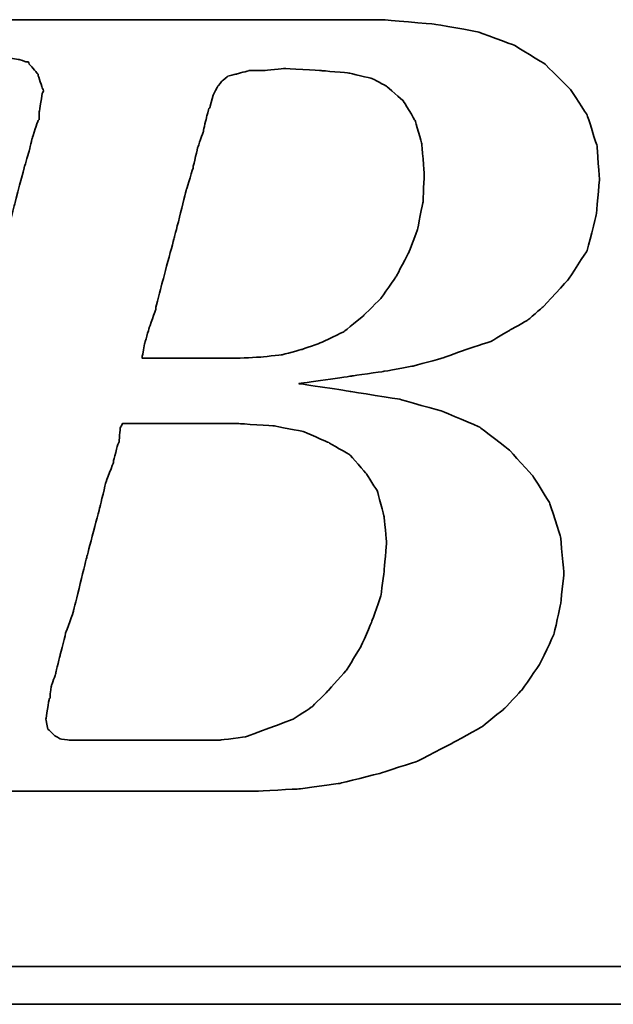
# Model space of a CAD drawing. Header units: millimetres. Extents: x -629 to -378, y -498 to -353.
# Tile 30 of 47: x -446.41 to -444.14, y -424.73 to -420.97. Entities that reach past the tile are written whole.
import ezdxf

# ---------------------------------------------------------------- set-up
doc = ezdxf.new("R2010")
doc.units = ezdxf.units.MM
doc.header["$LTSCALE"] = 0.1
doc.layers.add('CHA', color=7, linetype='CONTINUOUS')
doc.layers.add('layer 1', color=7, linetype='CONTINUOUS')

# ---------------------------------------------------------------- blocks, each defined once
blk = doc.blocks.new('TBI MOTION logo(完整正式版)')
at = {"layer": 'layer 1', "color": 22, "lineweight": 35}
for points, knots in [([(-64.65375, -6.86375), (-64.65375, -6.86375), (-64.84375, -7.29625), (-64.84375, -7.29625), (-64.84375, -7.29625), (-64.84375, -7.29625), (-64.86875, -7.34375), (-64.86875, -7.34375), (-64.86875, -7.34375), (-64.86875, -7.34375), (-64.86875, -7.36875), (-64.86875, -7.36875), (-64.86875, -7.36875), (-64.86875, -7.36875), (-65.15375, -7.65375), (-65.15375, -7.65375), (-65.15375, -7.65375), (-65.15375, -7.65375), (-65.17875, -7.65375), (-65.17875, -7.65375), (-65.17875, -7.65375), (-65.17875, -7.65375), (-65.20375, -7.67875), (-65.20375, -7.67875), (-65.20375, -7.67875), (-65.20375, -7.67875), (-65.58875, -7.87125), (-65.58875, -7.87125), (-65.58875, -7.87125), (-65.58875, -7.87125), (-65.63375, -7.87125), (-65.63375, -7.87125), (-65.63375, -7.87125), (-65.63375, -7.87125), (-65.65875, -7.89375), (-65.65875, -7.89375), (-65.65875, -7.89375), (-65.65875, -7.89375), (-66.09375, -7.94375), (-66.09375, -7.94375), (-66.09375, -7.94375), (-66.09375, -7.94375), (-66.11375, -7.94375), (-66.11375, -7.94375), (-66.11375, -7.94375), (-66.11375, -7.94375), (-66.16375, -7.94375), (-66.16375, -7.94375), (-66.16375, -7.94375), (-66.16375, -7.94375), (-66.30875, -7.94375), (-66.30875, -7.94375), (-66.30875, -7.94375), (-66.30875, -7.94375), (-66.69375, -7.94375), (-66.69375, -7.94375), (-66.69375, -7.94375), (-66.69375, -7.94375), (-67.07375, -7.94375), (-67.07375, -7.94375), (-67.07375, -7.94375), (-67.07375, -7.94375), (-67.12375, -7.94375), (-67.12375, -7.94375), (-67.12375, -7.94375), (-67.12375, -7.94375), (-67.12375, -7.96625), (-67.12375, -7.96625), (-67.12375, -7.96625), (-67.12375, -7.96625), (-67.14875, -7.99125), (-67.14875, -7.99125), (-67.14875, -7.99125), (-67.14875, -7.99125), (-67.24375, -8.34875), (-67.24375, -8.34875), (-67.24375, -8.34875), (-67.24375, -8.34875), (-67.31375, -8.68625), (-67.31375, -8.68625), (-67.31375, -8.68625), (-67.31375, -8.68625), (-67.26875, -8.68625), (-67.26875, -8.68625), (-67.26875, -8.68625), (-67.26875, -8.68625), (-67.07375, -8.68625), (-67.07375, -8.68625), (-67.07375, -8.68625), (-67.07375, -8.68625), (-66.54875, -8.68625), (-66.54875, -8.68625), (-66.54875, -8.68625), (-66.54875, -8.68625), (-65.82625, -8.68625), (-65.82625, -8.68625), (-65.82625, -8.68625), (-65.82625, -8.68625), (-65.01375, -8.68625), (-65.01375, -8.68625), (-65.01375, -8.68625), (-65.01375, -8.68625), (-64.05375, -8.68625), (-64.05375, -8.68625), (-64.05375, -8.68625), (-64.05375, -8.68625), (-62.08375, -8.68625), (-62.08375, -8.68625), (-62.08375, -8.68625), (-62.08375, -8.68625), (-60.06875, -8.68625), (-60.06875, -8.68625), (-60.06875, -8.68625), (-60.06875, -8.68625), (-59.10875, -8.68625), (-59.10875, -8.68625), (-59.10875, -8.68625), (-59.10875, -8.68625), (-58.29375, -8.68625), (-58.29375, -8.68625), (-58.29375, -8.68625), (-58.29375, -8.68625), (-57.57375, -8.68625), (-57.57375, -8.68625), (-57.57375, -8.68625), (-57.57375, -8.68625), (-57.04875, -8.68625), (-57.04875, -8.68625), (-57.04875, -8.68625), (-57.04875, -8.68625), (-56.85375, -8.68625), (-56.85375, -8.68625), (-56.85375, -8.68625), (-56.85375, -8.68625), (-56.70875, -8.68625), (-56.70875, -8.68625), (-56.70875, -8.68625), (-56.70875, -8.68625), (-56.61375, -8.68625), (-56.61375, -8.68625), (-56.61375, -8.68625), (-56.61375, -8.68625), (-56.56875, -8.68625), (-56.56875, -8.68625), (-56.56875, -8.68625), (-56.56875, -8.68625), (-55.65375, -8.63875), (-55.65375, -8.63875), (-55.65375, -8.63875), (-55.65375, -8.63875), (-54.76875, -8.51875), (-54.76875, -8.51875), (-54.76875, -8.51875), (-54.76875, -8.51875), (-53.90375, -8.30375), (-53.90375, -8.30375), (-53.90375, -8.30375), (-53.90375, -8.30375), (-53.08875, -8.03875), (-53.08875, -8.03875), (-53.08875, -8.03875), (-53.08875, -8.03875), (-52.34375, -7.65375), (-52.34375, -7.65375), (-52.34375, -7.65375), (-52.34375, -7.65375), (-51.69875, -7.29625), (-51.69875, -7.29625), (-51.69875, -7.29625), (-51.69875, -7.29625), (-51.21875, -6.91125), (-51.21875, -6.91125), (-51.21875, -6.91125), (-51.21875, -6.91125), (-50.83375, -6.50375), (-50.83375, -6.50375), (-50.83375, -6.50375), (-50.83375, -6.50375), (-50.44875, -5.94875), (-50.44875, -5.94875), (-50.44875, -5.94875), (-50.44875, -5.94875), (-50.13875, -5.30375), (-50.13875, -5.30375), (-50.13875, -5.30375), (-50.13875, -5.30375), (-49.99375, -4.65375), (-49.99375, -4.65375), (-49.99375, -4.65375), (-49.99375, -4.65375), (-49.92375, -3.98375), (-49.92375, -3.98375), (-49.92375, -3.98375), (-49.92375, -3.98375), (-49.99375, -3.19374), (-49.99375, -3.19374), (-49.99375, -3.19374), (-49.99375, -3.19374), (-50.23374, -2.44874), (-50.23374, -2.44874), (-50.23374, -2.44874), (-50.23374, -2.44874), (-50.59375, -1.87374), (-50.59375, -1.87374), (-50.59375, -1.87374), (-50.59375, -1.87374), (-51.09875, -1.31874), (-51.09875, -1.31874), (-51.09875, -1.31874), (-51.09875, -1.31874), (-51.74375, -0.81875), (-51.74375, -0.81875), (-51.74375, -0.81875), (-51.74375, -0.81875), (-52.53875, -0.48125), (-52.53875, -0.48125), (-52.53875, -0.48125), (-52.53875, -0.48125), (-53.47375, -0.21875), (-53.47375, -0.21875), (-53.47375, -0.21875), (-53.47375, -0.21875), (-54.52875, -0.04874), (-54.52875, -0.04874), (-54.52875, -0.04874), (-54.52875, -0.04874), (-55.65375, 0.12125), (-55.65375, 0.12125), (-55.65375, 0.12125), (-55.65375, 0.12125), (-54.50375, 0.28624), (-54.50375, 0.28624), (-54.50375, 0.28624), (-54.50375, 0.28624), (-53.83375, 0.38124), (-53.83375, 0.38124), (-53.83375, 0.38124), (-53.83375, 0.38124), (-53.18375, 0.50125), (-53.18375, 0.50125), (-53.18375, 0.50125), (-53.18375, 0.50125), (-52.55875, 0.66874), (-52.55875, 0.66874), (-52.55875, 0.66874), (-52.55875, 0.66874), (-52.03375, 0.86124), (-52.03375, 0.86124), (-52.03375, 0.86124), (-52.03375, 0.86124), (-51.50374, 1.03124), (-51.50374, 1.03124), (-51.50374, 1.03124), (-51.50374, 1.03124), (-51.09875, 1.27125), (-51.09875, 1.27125), (-51.09875, 1.27125), (-51.09875, 1.27125), (-50.71375, 1.48624), (-50.71375, 1.48624), (-50.71375, 1.48624), (-50.71375, 1.48624), (-50.37625, 1.77625), (-50.37625, 1.77625), (-50.37625, 1.77625), (-50.37625, 1.77625), (-49.82375, 2.37625), (-49.82375, 2.37625), (-49.82375, 2.37625), (-49.82375, 2.37625), (-49.41875, 2.99625), (-49.41875, 2.99625), (-49.41875, 2.99625), (-49.41875, 2.99625), (-49.22375, 3.76625), (-49.22375, 3.76625), (-49.22375, 3.76625), (-49.22375, 3.76625), (-49.15375, 4.50874), (-49.15375, 4.50874), (-49.15375, 4.50874), (-49.15375, 4.50874), (-49.20375, 5.25125), (-49.20375, 5.25125), (-49.20375, 5.25125), (-49.20375, 5.25125), (-49.41875, 5.92625), (-49.41875, 5.92625), (-49.41875, 5.92625), (-49.41875, 5.92625), (-49.77875, 6.47625), (-49.77875, 6.47625), (-49.77875, 6.47625), (-49.77875, 6.47625), (-50.33125, 7.02624), (-50.33125, 7.02624), (-50.33125, 7.02624), (-50.33125, 7.02624), (-51.00125, 7.43625), (-51.00125, 7.43625), (-51.00125, 7.43625), (-51.00125, 7.43625), (-51.79375, 7.72625), (-51.79375, 7.72625), (-51.79375, 7.72625), (-51.79375, 7.72625), (-52.72875, 7.89124), (-52.72875, 7.89124), (-52.72875, 7.89124), (-52.72875, 7.89124), (-53.83375, 7.98625), (-53.83375, 7.98625), (-53.83375, 7.98625), (-53.83375, 7.98625), (-53.92875, 7.98625), (-53.92875, 7.98625), (-53.92875, 7.98625), (-53.92875, 7.98625), (-54.26375, 7.98625), (-54.26375, 7.98625), (-54.26375, 7.98625), (-54.26375, 7.98625), (-54.74375, 7.98625), (-54.74375, 7.98625), (-54.74375, 7.98625), (-54.74375, 7.98625), (-55.36875, 7.98625), (-55.36875, 7.98625), (-55.36875, 7.98625), (-55.36875, 7.98625), (-56.13375, 7.98625), (-56.13375, 7.98625), (-56.13375, 7.98625), (-56.13375, 7.98625), (-56.94875, 7.98625), (-56.94875, 7.98625), (-56.94875, 7.98625), (-56.94875, 7.98625), (-58.77625, 7.98625), (-58.77625, 7.98625), (-58.77625, 7.98625), (-58.77625, 7.98625), (-60.59875, 7.98625), (-60.59875, 7.98625), (-60.59875, 7.98625), (-60.59875, 7.98625), (-61.41375, 7.98625), (-61.41375, 7.98625), (-61.41375, 7.98625), (-61.41375, 7.98625), (-62.17875, 7.98625), (-62.17875, 7.98625), (-62.17875, 7.98625), (-62.17875, 7.98625), (-62.80375, 7.98625), (-62.80375, 7.98625), (-62.80375, 7.98625), (-62.80375, 7.98625), (-63.30625, 7.98625), (-63.30625, 7.98625), (-63.30625, 7.98625), (-63.30625, 7.98625), (-63.57375, 7.98625), (-63.57375, 7.98625), (-63.57375, 7.98625), (-63.57375, 7.98625), (-63.57375, 7.96375), (-63.57375, 7.96375), (-63.57375, 7.96375), (-63.57375, 7.96375), (-63.59875, 7.94125), (-63.59875, 7.94125), (-63.59875, 7.94125), (-63.59875, 7.94125), (-63.69375, 7.55625), (-63.69375, 7.55625), (-63.69375, 7.55625), (-63.69375, 7.55625), (-63.76375, 7.24624), (-63.76375, 7.24624), (-63.76375, 7.24624), (-63.76375, 7.24624), (-63.23875, 7.24624), (-63.23875, 7.24624), (-63.23875, 7.24624), (-63.23875, 7.24624), (-62.75875, 7.24624), (-62.75875, 7.24624), (-62.75875, 7.24624), (-62.75875, 7.24624), (-62.61125, 7.24624), (-62.61125, 7.24624), (-62.61125, 7.24624), (-62.61125, 7.24624), (-62.56625, 7.24624), (-62.56625, 7.24624), (-62.56625, 7.24624), (-62.56625, 7.24624), (-62.22875, 7.24624), (-62.22875, 7.24624), (-62.22875, 7.24624), (-62.22875, 7.24624), (-62.20375, 7.24624), (-62.20375, 7.24624), (-62.20375, 7.24624), (-62.20375, 7.24624), (-62.17875, 7.21875), (-62.17875, 7.21875), (-62.17875, 7.21875), (-62.17875, 7.21875), (-61.96375, 7.17125), (-61.96375, 7.17125), (-61.96375, 7.17125), (-61.96375, 7.17125), (-61.72375, 7.12624), (-61.72375, 7.12624), (-61.72375, 7.12624), (-61.72375, 7.12624), (-61.70375, 7.12624), (-61.70375, 7.12624), (-61.70375, 7.12624), (-61.70375, 7.12624), (-61.55875, 7.07624), (-61.55875, 7.07624), (-61.55875, 7.07624), (-61.55875, 7.07624), (-61.50875, 7.07624), (-61.50875, 7.07624), (-61.50875, 7.07624), (-61.50875, 7.07624), (-61.48375, 7.02624), (-61.48375, 7.02624), (-61.48375, 7.02624), (-61.48375, 7.02624), (-61.31875, 6.83375), (-61.31875, 6.83375), (-61.31875, 6.83375), (-61.31875, 6.83375), (-61.29375, 6.81125), (-61.29375, 6.81125), (-61.29375, 6.81125), (-61.29375, 6.81125), (-61.29375, 6.78625), (-61.29375, 6.78625), (-61.29375, 6.78625), (-61.29375, 6.78625), (-61.19875, 6.50124), (-61.19875, 6.50124), (-61.19875, 6.50124), (-61.19875, 6.50124), (-61.17375, 6.45124), (-61.17375, 6.45124), (-61.17375, 6.45124), (-61.17375, 6.45124), (-61.19875, 6.40625), (-61.19875, 6.40625), (-61.19875, 6.40625), (-61.19875, 6.40625), (-61.26875, 5.99624), (-61.26875, 5.99624), (-61.26875, 5.99624), (-61.26875, 5.99624), (-61.26875, 5.85125), (-61.26875, 5.85125), (-61.26875, 5.85125), (-61.26875, 5.85125), (-61.26875, 5.82625), (-61.26875, 5.82625), (-61.26875, 5.82625), (-61.26875, 5.82625), (-61.29375, 5.80625), (-61.29375, 5.80625), (-61.29375, 5.80625), (-61.29375, 5.80625), (-61.34125, 5.66125), (-61.34125, 5.66125), (-61.34125, 5.66125), (-61.34125, 5.66125), (-61.41375, 5.44625), (-61.41375, 5.44625), (-61.41375, 5.44625), (-61.41375, 5.44625), (-61.48375, 5.15625), (-61.48375, 5.15625), (-61.48375, 5.15625), (-61.48375, 5.15625), (-61.58375, 4.82124), (-61.58375, 4.82124), (-61.58375, 4.82124), (-61.58375, 4.82124), (-61.79875, 4.00375), (-61.79875, 4.00375), (-61.79875, 4.00375), (-61.79875, 4.00375), (-62.05875, 2.99625), (-62.05875, 2.99625), (-62.05875, 2.99625), (-62.05875, 2.99625), (-62.34875, 1.91625), (-62.34875, 1.91625), (-62.34875, 1.91625), (-62.34875, 1.91625), (-62.97375, -0.41124), (-62.97375, -0.41124), (-62.97375, -0.41124), (-62.97375, -0.41124), (-63.59875, -2.75875), (-63.59875, -2.75875), (-63.59875, -2.75875), (-63.59875, -2.75875), (-63.88375, -3.86374), (-63.88375, -3.86374), (-63.88375, -3.86374), (-63.88375, -3.86374), (-64.14875, -4.82374), (-64.14875, -4.82374), (-64.14875, -4.82374), (-64.14875, -4.82374), (-64.36375, -5.64125), (-64.36375, -5.64125), (-64.36375, -5.64125), (-64.36375, -5.64125), (-64.43625, -5.97625), (-64.43625, -5.97625), (-64.43625, -5.97625), (-64.43625, -5.97625), (-64.50875, -6.28625), (-64.50875, -6.28625), (-64.50875, -6.28625), (-64.50875, -6.28625), (-64.50875, -6.30875), (-64.50875, -6.30875), (-64.50875, -6.30875), (-64.50875, -6.30875), (-64.57875, -6.50375), (-64.57875, -6.50375), (-64.57875, -6.50375), (-64.57875, -6.50375), (-64.62875, -6.69625), (-64.62875, -6.69625), (-64.62875, -6.69625), (-64.62875, -6.69625), (-64.62875, -6.76875), (-64.62875, -6.76875), (-64.62875, -6.76875), (-64.62875, -6.76875), (-64.62875, -6.81375), (-64.62875, -6.81375), (-64.62875, -6.81375), (-64.62875, -6.81375), (-64.62875, -6.83875), (-64.62875, -6.83875), (-64.62875, -6.83875), (-64.62875, -6.83875), (-64.65375, -6.86375), (-64.65375, -6.86375)], [0, 0, 0, 0, 0.00719424, 0.00719424, 0.00719424, 0.00719425, 0.01438849, 0.01438849, 0.01438849, 0.0143885, 0.02158273, 0.02158273, 0.02158273, 0.02158274, 0.02877698, 0.02877698, 0.02877698, 0.02877699, 0.03597122, 0.03597122, 0.03597122, 0.03597123, 0.04316547, 0.04316547, 0.04316547, 0.04316548, 0.05035971, 0.05035971, 0.05035971, 0.05035972, 0.05755396, 0.05755396, 0.05755396, 0.05755397, 0.0647482, 0.0647482, 0.0647482, 0.06474821, 0.07194245, 0.07194245, 0.07194245, 0.07194246, 0.07913669, 0.07913669, 0.07913669, 0.0791367, 0.08633094, 0.08633094, 0.08633094, 0.08633095, 0.09352518, 0.09352518, 0.09352518, 0.09352519, 0.10071942, 0.10071942, 0.10071942, 0.10071943, 0.10791367, 0.10791367, 0.10791367, 0.10791368, 0.11510791, 0.11510791, 0.11510791, 0.11510792, 0.12230216, 0.12230216, 0.12230216, 0.12230217, 0.1294964, 0.1294964, 0.1294964, 0.12949641, 0.13669065, 0.13669065, 0.13669065, 0.13669066, 0.14388489, 0.14388489, 0.14388489, 0.1438849, 0.15107914, 0.15107914, 0.15107914, 0.15107915, 0.15827338, 0.15827338, 0.15827338, 0.15827339, 0.16546763, 0.16546763, 0.16546763, 0.16546764, 0.17266187, 0.17266187, 0.17266187, 0.17266188, 0.17985612, 0.17985612, 0.17985612, 0.17985613, 0.18705036, 0.18705036, 0.18705036, 0.18705037, 0.1942446, 0.1942446, 0.1942446, 0.19424461, 0.20143885, 0.20143885, 0.20143885, 0.20143886, 0.20863309, 0.20863309, 0.20863309, 0.2086331, 0.21582734, 0.21582734, 0.21582734, 0.21582735, 0.22302158, 0.22302158, 0.22302158, 0.22302159, 0.23021583, 0.23021583, 0.23021583, 0.23021584, 0.23741007, 0.23741007, 0.23741007, 0.23741008, 0.24460432, 0.24460432, 0.24460432, 0.24460433, 0.25179856, 0.25179856, 0.25179856, 0.25179857, 0.25899281, 0.25899281, 0.25899281, 0.25899282, 0.26618705, 0.26618705, 0.26618705, 0.26618706, 0.27338129, 0.27338129, 0.27338129, 0.2733813, 0.28057554, 0.28057554, 0.28057554, 0.28057555, 0.28776978, 0.28776978, 0.28776978, 0.28776979, 0.29496403, 0.29496403, 0.29496403, 0.29496404, 0.30215827, 0.30215827, 0.30215827, 0.30215828, 0.30935252, 0.30935252, 0.30935252, 0.30935253, 0.31654676, 0.31654676, 0.31654676, 0.31654677, 0.32374101, 0.32374101, 0.32374101, 0.32374102, 0.33093525, 0.33093525, 0.33093525, 0.33093526, 0.3381295, 0.3381295, 0.3381295, 0.33812951, 0.34532374, 0.34532374, 0.34532374, 0.34532375, 0.35251799, 0.35251799, 0.35251799, 0.352518, 0.35971223, 0.35971223, 0.35971223, 0.35971224, 0.36690647, 0.36690647, 0.36690647, 0.36690648, 0.37410072, 0.37410072, 0.37410072, 0.37410073, 0.38129496, 0.38129496, 0.38129496, 0.38129497, 0.38848921, 0.38848921, 0.38848921, 0.38848922, 0.39568345, 0.39568345, 0.39568345, 0.39568346, 0.4028777, 0.4028777, 0.4028777, 0.40287771, 0.41007194, 0.41007194, 0.41007194, 0.41007195, 0.41726619, 0.41726619, 0.41726619, 0.4172662, 0.42446043, 0.42446043, 0.42446043, 0.42446044, 0.43165468, 0.43165468, 0.43165468, 0.43165469, 0.43884892, 0.43884892, 0.43884892, 0.43884893, 0.44604317, 0.44604317, 0.44604317, 0.44604318, 0.45323741, 0.45323741, 0.45323741, 0.45323742, 0.46043165, 0.46043165, 0.46043165, 0.46043166, 0.4676259, 0.4676259, 0.4676259, 0.46762591, 0.47482014, 0.47482014, 0.47482014, 0.47482015, 0.48201439, 0.48201439, 0.48201439, 0.4820144, 0.48920863, 0.48920863, 0.48920863, 0.48920864, 0.49640288, 0.49640288, 0.49640288, 0.49640289, 0.50359712, 0.50359712, 0.50359712, 0.50359713, 0.51079137, 0.51079137, 0.51079137, 0.51079138, 0.51798561, 0.51798561, 0.51798561, 0.51798562, 0.52517986, 0.52517986, 0.52517986, 0.52517987, 0.5323741, 0.5323741, 0.5323741, 0.53237411, 0.53956835, 0.53956835, 0.53956835, 0.53956836, 0.54676259, 0.54676259, 0.54676259, 0.5467626, 0.55395683, 0.55395683, 0.55395683, 0.55395684, 0.56115108, 0.56115108, 0.56115108, 0.56115109, 0.56834532, 0.56834532, 0.56834532, 0.56834533, 0.57553957, 0.57553957, 0.57553957, 0.57553958, 0.58273381, 0.58273381, 0.58273381, 0.58273382, 0.58992806, 0.58992806, 0.58992806, 0.58992807, 0.5971223, 0.5971223, 0.5971223, 0.59712231, 0.60431655, 0.60431655, 0.60431655, 0.60431656, 0.61151079, 0.61151079, 0.61151079, 0.6115108, 0.61870504, 0.61870504, 0.61870504, 0.61870505, 0.62589928, 0.62589928, 0.62589928, 0.62589929, 0.63309353, 0.63309353, 0.63309353, 0.63309354, 0.64028777, 0.64028777, 0.64028777, 0.64028778, 0.64748201, 0.64748201, 0.64748201, 0.64748202, 0.65467626, 0.65467626, 0.65467626, 0.65467627, 0.6618705, 0.6618705, 0.6618705, 0.66187051, 0.66906475, 0.66906475, 0.66906475, 0.66906476, 0.67625899, 0.67625899, 0.67625899, 0.676259, 0.68345324, 0.68345324, 0.68345324, 0.68345325, 0.69064748, 0.69064748, 0.69064748, 0.69064749, 0.69784173, 0.69784173, 0.69784173, 0.69784174, 0.70503597, 0.70503597, 0.70503597, 0.70503598, 0.71223022, 0.71223022, 0.71223022, 0.71223023, 0.71942446, 0.71942446, 0.71942446, 0.71942447, 0.72661871, 0.72661871, 0.72661871, 0.72661872, 0.73381295, 0.73381295, 0.73381295, 0.73381296, 0.74100719, 0.74100719, 0.74100719, 0.7410072, 0.74820144, 0.74820144, 0.74820144, 0.74820145, 0.75539568, 0.75539568, 0.75539568, 0.75539569, 0.76258993, 0.76258993, 0.76258993, 0.76258994, 0.76978417, 0.76978417, 0.76978417, 0.76978418, 0.77697842, 0.77697842, 0.77697842, 0.77697843, 0.78417266, 0.78417266, 0.78417266, 0.78417267, 0.79136691, 0.79136691, 0.79136691, 0.79136692, 0.79856115, 0.79856115, 0.79856115, 0.79856116, 0.8057554, 0.8057554, 0.8057554, 0.80575541, 0.81294964, 0.81294964, 0.81294964, 0.81294965, 0.82014388, 0.82014388, 0.82014388, 0.82014389, 0.82733813, 0.82733813, 0.82733813, 0.82733814, 0.83453237, 0.83453237, 0.83453237, 0.83453238, 0.84172662, 0.84172662, 0.84172662, 0.84172663, 0.84892086, 0.84892086, 0.84892086, 0.84892087, 0.85611511, 0.85611511, 0.85611511, 0.85611512, 0.86330935, 0.86330935, 0.86330935, 0.86330936, 0.8705036, 0.8705036, 0.8705036, 0.87050361, 0.87769784, 0.87769784, 0.87769784, 0.87769785, 0.88489209, 0.88489209, 0.88489209, 0.8848921, 0.89208633, 0.89208633, 0.89208633, 0.89208634, 0.89928058, 0.89928058, 0.89928058, 0.89928059, 0.90647482, 0.90647482, 0.90647482, 0.90647483, 0.91366906, 0.91366906, 0.91366906, 0.91366907, 0.92086331, 0.92086331, 0.92086331, 0.92086332, 0.92805755, 0.92805755, 0.92805755, 0.92805756, 0.9352518, 0.9352518, 0.9352518, 0.93525181, 0.94244604, 0.94244604, 0.94244604, 0.94244605, 0.94964029, 0.94964029, 0.94964029, 0.9496403, 0.95683453, 0.95683453, 0.95683453, 0.95683454, 0.96402878, 0.96402878, 0.96402878, 0.96402879, 0.97122302, 0.97122302, 0.97122302, 0.97122303, 0.97841727, 0.97841727, 0.97841727, 0.97841728, 0.98561151, 0.98561151, 0.98561151, 0.98561152, 0.99280576, 0.99280576, 0.99280576, 0.99280577, 1, 1, 1, 1]), ([(-57.50375, 6.35625), (-57.50375, 6.35625), (-57.57375, 6.11625), (-57.57375, 6.11625), (-57.57375, 6.11625), (-57.57375, 6.11625), (-57.57375, 6.09125), (-57.57375, 6.09125), (-57.57375, 6.09125), (-57.57375, 6.09125), (-57.59875, 6.06625), (-57.59875, 6.06625), (-57.59875, 6.06625), (-57.59875, 6.06625), (-57.64875, 5.87625), (-57.64875, 5.87625), (-57.64875, 5.87625), (-57.64875, 5.87625), (-57.71875, 5.58875), (-57.71875, 5.58875), (-57.71875, 5.58875), (-57.71875, 5.58875), (-57.71875, 5.56625), (-57.71875, 5.56625), (-57.71875, 5.56625), (-57.71875, 5.56625), (-57.83875, 5.23125), (-57.83875, 5.23125), (-57.83875, 5.23125), (-57.83875, 5.23125), (-57.93625, 4.82124), (-57.93625, 4.82124), (-57.93625, 4.82124), (-57.93625, 4.82124), (-57.93625, 4.79624), (-57.93625, 4.79624), (-57.93625, 4.79624), (-57.93625, 4.79624), (-58.07875, 4.34125), (-58.07875, 4.34125), (-58.07875, 4.34125), (-58.07875, 4.34125), (-58.34375, 3.28625), (-58.34375, 3.28625), (-58.34375, 3.28625), (-58.34375, 3.28625), (-58.62875, 2.23124), (-58.62875, 2.23124), (-58.62875, 2.23124), (-58.62875, 2.23124), (-58.74875, 1.75125), (-58.74875, 1.75125), (-58.74875, 1.75125), (-58.74875, 1.75125), (-58.74875, 1.72625), (-58.74875, 1.72625), (-58.74875, 1.72625), (-58.74875, 1.72625), (-58.89375, 1.31625), (-58.89375, 1.31625), (-58.89375, 1.31625), (-58.89375, 1.31625), (-58.98875, 0.98124), (-58.98875, 0.98124), (-58.98875, 0.98124), (-58.98875, 0.98124), (-59.03875, 0.71625), (-59.03875, 0.71625), (-59.03875, 0.71625), (-59.03875, 0.71625), (-59.03875, 0.66874), (-59.03875, 0.66874), (-59.03875, 0.66874), (-59.03875, 0.66874), (-58.91875, 0.66874), (-58.91875, 0.66874), (-58.91875, 0.66874), (-58.91875, 0.66874), (-58.53375, 0.66874), (-58.53375, 0.66874), (-58.53375, 0.66874), (-58.53375, 0.66874), (-58.10375, 0.66874), (-58.10375, 0.66874), (-58.10375, 0.66874), (-58.10375, 0.66874), (-57.66875, 0.66874), (-57.66875, 0.66874), (-57.66875, 0.66874), (-57.66875, 0.66874), (-57.33375, 0.66874), (-57.33375, 0.66874), (-57.33375, 0.66874), (-57.33375, 0.66874), (-57.09375, 0.66874), (-57.09375, 0.66874), (-57.09375, 0.66874), (-57.09375, 0.66874), (-56.99875, 0.66874), (-56.99875, 0.66874), (-56.99875, 0.66874), (-56.99875, 0.66874), (-56.49375, 0.69374), (-56.49375, 0.69374), (-56.49375, 0.69374), (-56.49375, 0.69374), (-56.01375, 0.74374), (-56.01375, 0.74374), (-56.01375, 0.74374), (-56.01375, 0.74374), (-55.58375, 0.86124), (-55.58375, 0.86124), (-55.58375, 0.86124), (-55.58375, 0.86124), (-55.17375, 1.00624), (-55.17375, 1.00624), (-55.17375, 1.00624), (-55.17375, 1.00624), (-54.67375, 1.24625), (-54.67375, 1.24625), (-54.67375, 1.24625), (-54.67375, 1.24625), (-54.26375, 1.58124), (-54.26375, 1.58124), (-54.26375, 1.58124), (-54.26375, 1.58124), (-53.87875, 1.96374), (-53.87875, 1.96374), (-53.87875, 1.96374), (-53.87875, 1.96374), (-53.54375, 2.44625), (-53.54375, 2.44625), (-53.54375, 2.44625), (-53.54375, 2.44625), (-53.27875, 2.95125), (-53.27875, 2.95125), (-53.27875, 2.95125), (-53.27875, 2.95125), (-53.08875, 3.45124), (-53.08875, 3.45124), (-53.08875, 3.45124), (-53.08875, 3.45124), (-52.96875, 4.05124), (-52.96875, 4.05124), (-52.96875, 4.05124), (-52.96875, 4.05124), (-52.94375, 4.65125), (-52.94375, 4.65125), (-52.94375, 4.65125), (-52.94375, 4.65125), (-52.99375, 5.30125), (-52.99375, 5.30125), (-52.99375, 5.30125), (-52.99375, 5.30125), (-53.13875, 5.80625), (-53.13875, 5.80625), (-53.13875, 5.80625), (-53.13875, 5.80625), (-53.39875, 6.23625), (-53.39875, 6.23625), (-53.39875, 6.23625), (-53.39875, 6.23625), (-53.75875, 6.54875), (-53.75875, 6.54875), (-53.75875, 6.54875), (-53.75875, 6.54875), (-54.07375, 6.71625), (-54.07375, 6.71625), (-54.07375, 6.71625), (-54.07375, 6.71625), (-54.57375, 6.83375), (-54.57375, 6.83375), (-54.57375, 6.83375), (-54.57375, 6.83375), (-55.17375, 6.88625), (-55.17375, 6.88625), (-55.17375, 6.88625), (-55.17375, 6.88625), (-55.96875, 6.93125), (-55.96875, 6.93125), (-55.96875, 6.93125), (-55.96875, 6.93125), (-56.39875, 6.88625), (-56.39875, 6.88625), (-56.39875, 6.88625), (-56.39875, 6.88625), (-56.42125, 6.88625), (-56.42125, 6.88625), (-56.42125, 6.88625), (-56.42125, 6.88625), (-56.73375, 6.88625), (-56.73375, 6.88625), (-56.73375, 6.88625), (-56.73375, 6.88625), (-56.99875, 6.81125), (-56.99875, 6.81125), (-56.99875, 6.81125), (-56.99875, 6.81125), (-57.02375, 6.81125), (-57.02375, 6.81125), (-57.02375, 6.81125), (-57.02375, 6.81125), (-57.18875, 6.76625), (-57.18875, 6.76625), (-57.18875, 6.76625), (-57.18875, 6.76625), (-57.30875, 6.66625), (-57.30875, 6.66625), (-57.30875, 6.66625), (-57.30875, 6.66625), (-57.40875, 6.54875), (-57.40875, 6.54875), (-57.40875, 6.54875), (-57.40875, 6.54875), (-57.50375, 6.35625), (-57.50375, 6.35625)], [0, 0, 0, 0, 0.01851852, 0.01851852, 0.01851852, 0.01851853, 0.03703704, 0.03703704, 0.03703704, 0.03703705, 0.05555556, 0.05555556, 0.05555556, 0.05555557, 0.07407407, 0.07407407, 0.07407407, 0.07407408, 0.09259259, 0.09259259, 0.09259259, 0.0925926, 0.11111111, 0.11111111, 0.11111111, 0.11111112, 0.12962963, 0.12962963, 0.12962963, 0.12962964, 0.14814815, 0.14814815, 0.14814815, 0.14814816, 0.16666667, 0.16666667, 0.16666667, 0.16666668, 0.18518519, 0.18518519, 0.18518519, 0.1851852, 0.2037037, 0.2037037, 0.2037037, 0.20370371, 0.22222222, 0.22222222, 0.22222222, 0.22222223, 0.24074074, 0.24074074, 0.24074074, 0.24074075, 0.25925926, 0.25925926, 0.25925926, 0.25925927, 0.27777778, 0.27777778, 0.27777778, 0.27777779, 0.2962963, 0.2962963, 0.2962963, 0.29629631, 0.31481481, 0.31481481, 0.31481481, 0.31481482, 0.33333333, 0.33333333, 0.33333333, 0.33333334, 0.35185185, 0.35185185, 0.35185185, 0.35185186, 0.37037037, 0.37037037, 0.37037037, 0.37037038, 0.38888889, 0.38888889, 0.38888889, 0.3888889, 0.40740741, 0.40740741, 0.40740741, 0.40740742, 0.42592593, 0.42592593, 0.42592593, 0.42592594, 0.44444444, 0.44444444, 0.44444444, 0.44444445, 0.46296296, 0.46296296, 0.46296296, 0.46296297, 0.48148148, 0.48148148, 0.48148148, 0.48148149, 0.5, 0.5, 0.5, 0.50000001, 0.51851852, 0.51851852, 0.51851852, 0.51851853, 0.53703704, 0.53703704, 0.53703704, 0.53703705, 0.55555556, 0.55555556, 0.55555556, 0.55555557, 0.57407407, 0.57407407, 0.57407407, 0.57407408, 0.59259259, 0.59259259, 0.59259259, 0.5925926, 0.61111111, 0.61111111, 0.61111111, 0.61111112, 0.62962963, 0.62962963, 0.62962963, 0.62962964, 0.64814815, 0.64814815, 0.64814815, 0.64814816, 0.66666667, 0.66666667, 0.66666667, 0.66666668, 0.68518519, 0.68518519, 0.68518519, 0.6851852, 0.7037037, 0.7037037, 0.7037037, 0.70370371, 0.72222222, 0.72222222, 0.72222222, 0.72222223, 0.74074074, 0.74074074, 0.74074074, 0.74074075, 0.75925926, 0.75925926, 0.75925926, 0.75925927, 0.77777778, 0.77777778, 0.77777778, 0.77777779, 0.7962963, 0.7962963, 0.7962963, 0.79629631, 0.81481481, 0.81481481, 0.81481481, 0.81481482, 0.83333333, 0.83333333, 0.83333333, 0.83333334, 0.85185185, 0.85185185, 0.85185185, 0.85185186, 0.87037037, 0.87037037, 0.87037037, 0.87037038, 0.88888889, 0.88888889, 0.88888889, 0.8888889, 0.90740741, 0.90740741, 0.90740741, 0.90740742, 0.92592593, 0.92592593, 0.92592593, 0.92592594, 0.94444444, 0.94444444, 0.94444444, 0.94444445, 0.96296296, 0.96296296, 0.96296296, 0.96296297, 0.98148148, 0.98148148, 0.98148148, 0.98148149, 1, 1, 1, 1]), ([(-61.03125, -6.57375), (-61.03125, -6.57375), (-61.03125, -6.67125), (-61.03125, -6.67125), (-61.03125, -6.67125), (-61.03125, -6.67125), (-61.05375, -6.69625), (-61.05375, -6.69625), (-61.05375, -6.69625), (-61.05375, -6.69625), (-61.12375, -7.12875), (-61.12375, -7.12875), (-61.12375, -7.12875), (-61.12375, -7.12875), (-61.07875, -7.34375), (-61.07875, -7.34375), (-61.07875, -7.34375), (-61.07875, -7.34375), (-60.93375, -7.48875), (-60.93375, -7.48875), (-60.93375, -7.48875), (-60.93375, -7.48875), (-60.81375, -7.55625), (-60.81375, -7.55625), (-60.81375, -7.55625), (-60.81375, -7.55625), (-60.62375, -7.58375), (-60.62375, -7.58375), (-60.62375, -7.58375), (-60.62375, -7.58375), (-60.30875, -7.58375), (-60.30875, -7.58375), (-60.30875, -7.58375), (-60.30875, -7.58375), (-59.97375, -7.58375), (-59.97375, -7.58375), (-59.97375, -7.58375), (-59.97375, -7.58375), (-59.87875, -7.58375), (-59.87875, -7.58375), (-59.87875, -7.58375), (-59.87875, -7.58375), (-59.63625, -7.58375), (-59.63625, -7.58375), (-59.63625, -7.58375), (-59.63625, -7.58375), (-58.96875, -7.58375), (-58.96875, -7.58375), (-58.96875, -7.58375), (-58.96875, -7.58375), (-58.29375, -7.58375), (-58.29375, -7.58375), (-58.29375, -7.58375), (-58.29375, -7.58375), (-58.05375, -7.58375), (-58.05375, -7.58375), (-58.05375, -7.58375), (-58.05375, -7.58375), (-57.98375, -7.58375), (-57.98375, -7.58375), (-57.98375, -7.58375), (-57.98375, -7.58375), (-57.35875, -7.58375), (-57.35875, -7.58375), (-57.35875, -7.58375), (-57.35875, -7.58375), (-56.78375, -7.50875), (-56.78375, -7.50875), (-56.78375, -7.50875), (-56.78375, -7.50875), (-56.27875, -7.31875), (-56.27875, -7.31875), (-56.27875, -7.31875), (-56.27875, -7.31875), (-55.77375, -7.12875), (-55.77375, -7.12875), (-55.77375, -7.12875), (-55.77375, -7.12875), (-55.36875, -6.86375), (-55.36875, -6.86375), (-55.36875, -6.86375), (-55.36875, -6.86375), (-55.00875, -6.50375), (-55.00875, -6.50375), (-55.00875, -6.50375), (-55.00875, -6.50375), (-54.62375, -6.06875), (-54.62375, -6.06875), (-54.62375, -6.06875), (-54.62375, -6.06875), (-54.31375, -5.56875), (-54.31375, -5.56875), (-54.31375, -5.56875), (-54.31375, -5.56875), (-54.07375, -5.01625), (-54.07375, -5.01625), (-54.07375, -5.01625), (-54.07375, -5.01625), (-53.87875, -4.46374), (-53.87875, -4.46374), (-53.87875, -4.46374), (-53.87875, -4.46374), (-53.80875, -3.91375), (-53.80875, -3.91375), (-53.80875, -3.91375), (-53.80875, -3.91375), (-53.75875, -3.31375), (-53.75875, -3.31375), (-53.75875, -3.31375), (-53.75875, -3.31375), (-53.80875, -2.75875), (-53.80875, -2.75875), (-53.80875, -2.75875), (-53.80875, -2.75875), (-53.95375, -2.20875), (-53.95375, -2.20875), (-53.95375, -2.20875), (-53.95375, -2.20875), (-54.19375, -1.82625), (-54.19375, -1.82625), (-54.19375, -1.82625), (-54.19375, -1.82625), (-54.55375, -1.41875), (-54.55375, -1.41875), (-54.55375, -1.41875), (-54.55375, -1.41875), (-55.00875, -1.15125), (-55.00875, -1.15125), (-55.00875, -1.15125), (-55.00875, -1.15125), (-55.56125, -0.91375), (-55.56125, -0.91375), (-55.56125, -0.91375), (-55.56125, -0.91375), (-56.18125, -0.79375), (-56.18125, -0.79375), (-56.18125, -0.79375), (-56.18125, -0.79375), (-56.94875, -0.74374), (-56.94875, -0.74374), (-56.94875, -0.74374), (-56.94875, -0.74374), (-56.99875, -0.74374), (-56.99875, -0.74374), (-56.99875, -0.74374), (-56.99875, -0.74374), (-57.09375, -0.74374), (-57.09375, -0.74374), (-57.09375, -0.74374), (-57.09375, -0.74374), (-57.38375, -0.74374), (-57.38375, -0.74374), (-57.38375, -0.74374), (-57.38375, -0.74374), (-57.76875, -0.74374), (-57.76875, -0.74374), (-57.76875, -0.74374), (-57.76875, -0.74374), (-58.24625, -0.74374), (-58.24625, -0.74374), (-58.24625, -0.74374), (-58.24625, -0.74374), (-58.72875, -0.74374), (-58.72875, -0.74374), (-58.72875, -0.74374), (-58.72875, -0.74374), (-59.20875, -0.74374), (-59.20875, -0.74374), (-59.20875, -0.74374), (-59.20875, -0.74374), (-59.46875, -0.74374), (-59.46875, -0.74374), (-59.46875, -0.74374), (-59.46875, -0.74374), (-59.51625, -0.83875), (-59.51625, -0.83875), (-59.51625, -0.83875), (-59.51625, -0.83875), (-59.54375, -1.15125), (-59.54375, -1.15125), (-59.54375, -1.15125), (-59.54375, -1.15125), (-59.56375, -1.17874), (-59.56375, -1.17874), (-59.56375, -1.17874), (-59.56375, -1.17874), (-59.66375, -1.55875), (-59.66375, -1.55875), (-59.66375, -1.55875), (-59.66375, -1.55875), (-59.66375, -1.58375), (-59.66375, -1.58375), (-59.66375, -1.58375), (-59.66375, -1.58375), (-59.82875, -2.01874), (-59.82875, -2.01874), (-59.82875, -2.01874), (-59.82875, -2.01874), (-59.94875, -2.52125), (-59.94875, -2.52125), (-59.94875, -2.52125), (-59.94875, -2.52125), (-60.23875, -3.62375), (-60.23875, -3.62375), (-60.23875, -3.62375), (-60.23875, -3.62375), (-60.52375, -4.77624), (-60.52375, -4.77624), (-60.52375, -4.77624), (-60.52375, -4.77624), (-60.52375, -4.79874), (-60.52375, -4.79874), (-60.52375, -4.79874), (-60.52375, -4.79874), (-60.69125, -5.25375), (-60.69125, -5.25375), (-60.69125, -5.25375), (-60.69125, -5.25375), (-60.81375, -5.73625), (-60.81375, -5.73625), (-60.81375, -5.73625), (-60.81375, -5.73625), (-60.90875, -6.11875), (-60.90875, -6.11875), (-60.90875, -6.11875), (-60.90875, -6.11875), (-60.90875, -6.14375), (-60.90875, -6.14375), (-60.90875, -6.14375), (-60.90875, -6.14375), (-61.00375, -6.40875), (-61.00375, -6.40875), (-61.00375, -6.40875), (-61.00375, -6.40875), (-61.03125, -6.57375), (-61.03125, -6.57375)], [0, 0, 0, 0, 0.01694915, 0.01694915, 0.01694915, 0.01694916, 0.03389831, 0.03389831, 0.03389831, 0.03389832, 0.05084746, 0.05084746, 0.05084746, 0.05084747, 0.06779661, 0.06779661, 0.06779661, 0.06779662, 0.08474576, 0.08474576, 0.08474576, 0.08474577, 0.10169492, 0.10169492, 0.10169492, 0.10169493, 0.11864407, 0.11864407, 0.11864407, 0.11864408, 0.13559322, 0.13559322, 0.13559322, 0.13559323, 0.15254237, 0.15254237, 0.15254237, 0.15254238, 0.16949153, 0.16949153, 0.16949153, 0.16949154, 0.18644068, 0.18644068, 0.18644068, 0.18644069, 0.20338983, 0.20338983, 0.20338983, 0.20338984, 0.22033898, 0.22033898, 0.22033898, 0.22033899, 0.23728814, 0.23728814, 0.23728814, 0.23728815, 0.25423729, 0.25423729, 0.25423729, 0.2542373, 0.27118644, 0.27118644, 0.27118644, 0.27118645, 0.28813559, 0.28813559, 0.28813559, 0.2881356, 0.30508475, 0.30508475, 0.30508475, 0.30508476, 0.3220339, 0.3220339, 0.3220339, 0.32203391, 0.33898305, 0.33898305, 0.33898305, 0.33898306, 0.3559322, 0.3559322, 0.3559322, 0.35593221, 0.37288136, 0.37288136, 0.37288136, 0.37288137, 0.38983051, 0.38983051, 0.38983051, 0.38983052, 0.40677966, 0.40677966, 0.40677966, 0.40677967, 0.42372881, 0.42372881, 0.42372881, 0.42372882, 0.44067797, 0.44067797, 0.44067797, 0.44067798, 0.45762712, 0.45762712, 0.45762712, 0.45762713, 0.47457627, 0.47457627, 0.47457627, 0.47457628, 0.49152542, 0.49152542, 0.49152542, 0.49152543, 0.50847458, 0.50847458, 0.50847458, 0.50847459, 0.52542373, 0.52542373, 0.52542373, 0.52542374, 0.54237288, 0.54237288, 0.54237288, 0.54237289, 0.55932203, 0.55932203, 0.55932203, 0.55932204, 0.57627119, 0.57627119, 0.57627119, 0.5762712, 0.59322034, 0.59322034, 0.59322034, 0.59322035, 0.61016949, 0.61016949, 0.61016949, 0.6101695, 0.62711864, 0.62711864, 0.62711864, 0.62711865, 0.6440678, 0.6440678, 0.6440678, 0.64406781, 0.66101695, 0.66101695, 0.66101695, 0.66101696, 0.6779661, 0.6779661, 0.6779661, 0.67796611, 0.69491525, 0.69491525, 0.69491525, 0.69491526, 0.71186441, 0.71186441, 0.71186441, 0.71186442, 0.72881356, 0.72881356, 0.72881356, 0.72881357, 0.74576271, 0.74576271, 0.74576271, 0.74576272, 0.76271186, 0.76271186, 0.76271186, 0.76271187, 0.77966102, 0.77966102, 0.77966102, 0.77966103, 0.79661017, 0.79661017, 0.79661017, 0.79661018, 0.81355932, 0.81355932, 0.81355932, 0.81355933, 0.83050847, 0.83050847, 0.83050847, 0.83050848, 0.84745763, 0.84745763, 0.84745763, 0.84745764, 0.86440678, 0.86440678, 0.86440678, 0.86440679, 0.88135593, 0.88135593, 0.88135593, 0.88135594, 0.89830508, 0.89830508, 0.89830508, 0.89830509, 0.91525424, 0.91525424, 0.91525424, 0.91525425, 0.93220339, 0.93220339, 0.93220339, 0.9322034, 0.94915254, 0.94915254, 0.94915254, 0.94915255, 0.96610169, 0.96610169, 0.96610169, 0.9661017, 0.98305085, 0.98305085, 0.98305085, 0.98305086, 1, 1, 1, 1]), ([(75.90875, -9.47875), (75.90875, -9.47875), (75.90875, -12.28625), (75.90875, -12.28625), (75.90875, -12.28625), (75.90875, -12.28625), (75.90875, -12.47875), (75.90875, -12.47875), (75.90875, -12.47875), (75.90875, -12.47875), (75.71625, -12.47875), (75.71625, -12.47875), (75.71625, -12.47875), (75.71625, -12.47875), (-88.32875, -12.47875), (-88.32875, -12.47875), (-88.32875, -12.47875), (-88.32875, -12.47875), (-88.32875, -13.29375), (-88.32875, -13.29375), (-88.32875, -13.29375), (-88.32875, -13.29375), (82.89125, -13.29375), (82.89125, -13.29375), (82.89125, -13.29375), (82.89125, -13.29375), (75.90875, -9.47875), (75.90875, -9.47875)], [0, 0, 0, 0, 0.14285714, 0.14285714, 0.14285714, 0.14285715, 0.28571429, 0.28571429, 0.28571429, 0.2857143, 0.42857143, 0.42857143, 0.42857143, 0.42857144, 0.57142857, 0.57142857, 0.57142857, 0.57142858, 0.71428571, 0.71428571, 0.71428571, 0.71428572, 0.85714286, 0.85714286, 0.85714286, 0.85714287, 1, 1, 1, 1])]:
    blk.add_open_spline(points, degree=3, knots=knots, dxfattribs=at)

msp = doc.modelspace()

# ---------------------------------------------------------------- block references
at = {"layer": 'CHA', "color": 7, "xscale": 0.1765387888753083, "yscale": 0.1765387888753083, "zscale": 0.1765387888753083}
msp.add_blockref('TBI MOTION logo(完整正式版)', (-435.5168, -422.383), dxfattribs=at)

doc.saveas('drawing.dxf')
